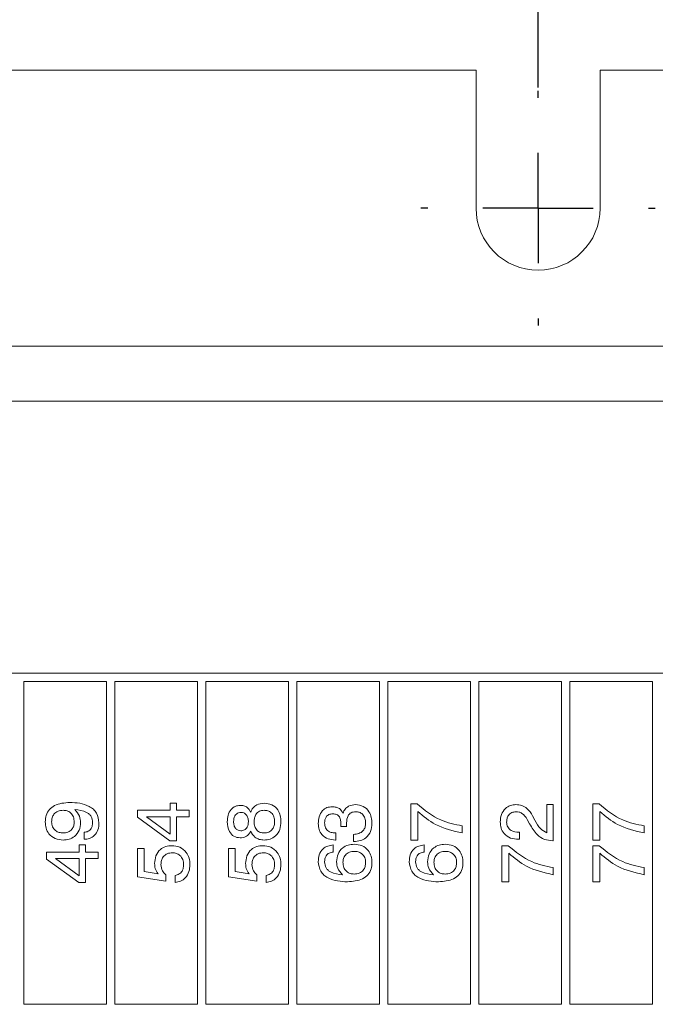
# Model space of a CAD drawing. Header units: millimetres. Extents: x 47 to 120.6, y 37.3 to 135.3.
# Tile 8 of 27: x 60.1 to 71.6, y 83.9 to 101.7. Entities that reach past the tile are written whole.
import ezdxf

# ---------------------------------------------------------------- set-up
doc = ezdxf.new("R2010")
doc.units = ezdxf.units.MM
doc.header["$PDSIZE"] = -1
doc.layers.add('標註文字', color=4, linetype='Continuous')
doc.styles.add('SLDTEXTSTYLE3', font='kaiu.ttf')
doc.dimstyles.new('SLDDIMSTYLE0', dxfattribs={"dimtxt": 2.5, "dimasz": 2.824978, "dimexe": 0, "dimexo": 0.0625, "dimtad": 1, "dimlfac": 2, "dimrnd": 1e-09, "dimzin": 12, "dimdsep": 46, "dimtxsty": 'SLDTEXTSTYLE3', "dimsah": 1, "dimcen": 0.09, "dimadec": 0, "dimazin": 3, "dimtfac": 1, "dimtofl": 0, "dimtmove": 0, "dimatfit": 3, "dimfxl": 0, "dimfrac": 2, "dimtolj": 1, "dimtzin": 12, "dimarcsym": 0})

# ---------------------------------------------------------------- blocks, each defined once
blk = doc.blocks.new('_D_2')
at = {"layer": 'Defpoints', "color": 0, "transparency": 16777216}
for p in [(47.002, 114.841), (47.002, 100.791), (84.502, 99.791)]:
    blk.add_point(p, dxfattribs=at)
at = {"layer": '標註文字', "color": 0, "lineweight": -2, "transparency": 16777216}
for p, q in [((47.002, 100.854), (47.002, 114.841)), ((81.677, 114.841), (49.827, 114.841)), ((84.502, 99.854), (84.502, 114.841))]:
    blk.add_line(p, q, dxfattribs=at)
at = {"layer": '標註文字', "color": 0, "transparency": 16777216}
for points in [[(49.827, 115.312), (49.827, 114.37), (47.002, 114.841)], [(81.677, 115.312), (81.677, 114.37), (84.502, 114.841)]]:
    blk.add_solid(points, dxfattribs=at)
at = {"layer": '標註文字', "color": 0, "lineweight": 9, "transparency": 16777216, "insert": (65.752, 118.132), "char_height": 2.5, "attachment_point": 2, "style": 'SLDTEXTSTYLE3'}
blk.add_mtext('\\A1;75', dxfattribs=at)
blk = doc.blocks.new('_D_4')
at = {"layer": 'Defpoints', "color": 0, "transparency": 16777216}
for p in [(69.502, 108.13), (47.002, 100.791), (69.502, 100.416)]:
    blk.add_point(p, dxfattribs=at)
at = {"layer": '標註文字', "color": 0, "lineweight": -2, "transparency": 16777216}
for p, q in [((47.002, 100.854), (47.002, 108.13)), ((49.827, 108.13), (66.677, 108.13)), ((69.502, 100.479), (69.502, 108.13))]:
    blk.add_line(p, q, dxfattribs=at)
at = {"layer": '標註文字', "color": 0, "transparency": 16777216}
for points in [[(49.827, 108.6), (49.827, 107.659), (47.002, 108.13)], [(66.677, 108.6), (66.677, 107.659), (69.502, 108.13)]]:
    blk.add_solid(points, dxfattribs=at)
at = {"layer": '標註文字', "color": 0, "lineweight": 9, "transparency": 16777216, "insert": (58.252, 111.42), "char_height": 2.5, "attachment_point": 2, "style": 'SLDTEXTSTYLE3'}
blk.add_mtext('\\A1;45', dxfattribs=at)
blk = doc.blocks.new('SW_CENTERMARKSYMBOL_1')
at = {"layer": '標註文字', "color": 0}
for p, q in [((0, 2), (0, 2.125)), ((0, 0), (0, 1)), ((-2, 0), (-2.125, 0)), ((0, 0), (-1, 0)), ((0, 0), (0, -1)), ((0, 0), (1, 0)), ((2, 0), (2.125, 0)), ((0, -2), (0, -2.125))]:
    blk.add_line(p, q, dxfattribs=at)

msp = doc.modelspace()

# ---------------------------------------------------------------- linework, layer by layer
at = {"color": 7, "linetype": 'Continuous', "lineweight": 9}
for p, q in [((48.5018, 100.7915), (68.3768, 100.7915)), ((68.3768, 100.7915), (68.3768, 98.2915)), ((70.6268, 98.2915), (70.6268, 100.7915)), ((70.6268, 100.7915), (83.5018, 100.7915)), ((48.0018, 95.7915), (83.9518, 95.7915)), ((79.9768, 89.8665), (50.9268, 89.8665)), ((60.1768, 89.7165), (60.1768, 83.8665)), ((61.6768, 89.7165), (60.1768, 89.7165)), ((61.6768, 89.7165), (61.6768, 83.8665)), ((61.8268, 89.7165), (61.8268, 83.8665)), ((63.3268, 89.7165), (61.8268, 89.7165)), ((63.3268, 89.7165), (63.3268, 83.8665)), ((64.9768, 89.7165), (63.4768, 89.7165)), ((63.4768, 89.7165), (63.4768, 83.8665)), ((64.9768, 89.7165), (64.9768, 83.8665)), ((65.1268, 89.7165), (65.1268, 83.8665)), ((66.6268, 89.7165), (65.1268, 89.7165)), ((66.6268, 89.7165), (66.6268, 83.8665)), ((68.2768, 89.7165), (66.7768, 89.7165)), ((66.7768, 89.7165), (66.7768, 83.8665)), ((68.2768, 89.7165), (68.2768, 83.8665)), ((68.4268, 89.7165), (68.4268, 83.8665)), ((69.9268, 89.7165), (68.4268, 89.7165)), ((69.9268, 89.7165), (69.9268, 83.8665)), ((71.5768, 89.7165), (70.0768, 89.7165)), ((70.0768, 89.7165), (70.0768, 83.8665)), ((71.5768, 89.7165), (71.5768, 83.8665)), ((62.8307, 87.5094), (62.9461, 87.5094)), ((62.8307, 87.3812), (62.8307, 87.5094)), ((62.9461, 87.5094), (62.9461, 87.3812)), ((67.191, 87.4966), (67.3075, 87.4966)), ((67.191, 86.8428), (67.191, 87.4966)), ((69.6615, 87.4838), (69.7768, 87.4838)), ((69.6615, 86.975), (69.6615, 87.4838)), ((69.7768, 87.4838), (69.7768, 86.83)), ((70.491, 87.4966), (70.6075, 87.4966)), ((70.491, 86.8428), (70.491, 87.4966)), ((62.241, 87.3812), (62.8307, 87.3812)), ((62.241, 87.2542), (62.241, 87.3812)), ((62.8239, 86.83), (62.241, 87.2542)), ((62.8307, 87.2659), (62.4014, 87.2659)), ((62.4014, 87.2659), (62.8307, 86.9503)), ((62.8307, 86.9503), (62.8307, 87.2659)), ((62.9461, 87.3812), (63.1768, 87.3812)), ((62.9461, 87.2659), (62.9461, 86.83)), ((63.1768, 87.2659), (62.9461, 87.2659)), ((63.1768, 87.3812), (63.1768, 87.2659)), ((67.3192, 87.3598), (67.3192, 86.8428)), ((69.4022, 87.2809), (69.4435, 87.2012)), ((70.6192, 87.3598), (70.6192, 86.8428)), ((66.0311, 87.0856), (65.9244, 87.0862)), ((66.0305, 87.0902), (66.0311, 87.0856)), ((68.1268, 87.0992), (68.1268, 86.971)), ((69.3482, 87.1376), (69.3035, 87.2176)), ((71.4268, 87.0992), (71.4268, 86.971)), ((61.2704, 86.8556), (61.2704, 86.9838)), ((65.8358, 86.971), (65.8358, 86.8428)), ((66.1563, 86.8171), (66.1563, 86.9453)), ((69.1502, 86.9838), (69.1615, 86.9838)), ((69.1615, 86.9838), (69.1615, 86.8556)), ((61.1807, 86.753), (61.2961, 86.753)), ((61.1807, 86.6248), (61.1807, 86.753)), ((61.2961, 86.753), (61.2961, 86.6248)), ((62.9461, 86.83), (62.8239, 86.83)), ((65.7845, 86.753), (65.7845, 86.6248)), ((65.8358, 86.8428), (65.829, 86.8428)), ((66.1633, 86.8171), (66.1563, 86.8171)), ((67.3192, 86.8428), (67.191, 86.8428)), ((67.4345, 86.753), (67.4345, 86.6248)), ((68.841, 86.7402), (68.9575, 86.7402)), ((68.841, 86.0864), (68.841, 86.7402)), ((69.1615, 86.8556), (69.1448, 86.8556)), ((69.7768, 86.83), (69.769, 86.83)), ((70.6192, 86.8428), (70.491, 86.8428)), ((70.491, 86.7402), (70.6075, 86.7402)), ((70.491, 86.0864), (70.491, 86.7402)), ((60.591, 86.4978), (60.591, 86.6248)), ((60.591, 86.6248), (61.1807, 86.6248)), ((61.2961, 86.6248), (61.5268, 86.6248)), ((61.5268, 86.6248), (61.5268, 86.5094)), ((62.241, 86.6903), (62.3563, 86.6903)), ((62.241, 86.1775), (62.241, 86.6903)), ((62.3563, 86.6903), (62.3563, 86.2699)), ((63.891, 86.1775), (63.891, 86.6903)), ((63.891, 86.6903), (64.0063, 86.6903)), ((64.0063, 86.6903), (64.0063, 86.2699)), ((68.9692, 86.6034), (68.9692, 86.0864)), ((70.6192, 86.6034), (70.6192, 86.0864)), ((61.1739, 86.0735), (60.591, 86.4978)), ((61.1807, 86.5094), (60.7514, 86.5094)), ((60.7514, 86.5094), (61.1807, 86.1939)), ((61.1807, 86.1939), (61.1807, 86.5094)), ((61.2961, 86.5094), (61.2961, 86.0735)), ((61.5268, 86.5094), (61.2961, 86.5094)), ((69.7768, 86.3428), (69.7768, 86.2146)), ((71.4268, 86.3428), (71.4268, 86.2146)), ((62.749, 86.0992), (62.241, 86.1775)), ((62.3563, 86.2699), (62.6133, 86.231)), ((62.749, 86.2126), (62.749, 86.0992)), ((62.9212, 86.0735), (62.9212, 86.2018)), ((64.399, 86.0992), (63.891, 86.1775)), ((64.0063, 86.2699), (64.2633, 86.231)), ((64.399, 86.2126), (64.399, 86.0992)), ((64.5712, 86.0735), (64.5712, 86.2018)), ((61.2961, 86.0735), (61.1739, 86.0735)), ((68.9692, 86.0864), (68.841, 86.0864)), ((70.6192, 86.0864), (70.491, 86.0864)), ((60.1768, 83.8665), (61.6768, 83.8665)), ((61.8268, 83.8665), (63.3268, 83.8665)), ((63.4768, 83.8665), (64.9768, 83.8665)), ((65.1268, 83.8665), (66.6268, 83.8665)), ((66.7768, 83.8665), (68.2768, 83.8665)), ((68.4268, 83.8665), (69.9268, 83.8665)), ((70.0768, 83.8665), (71.5768, 83.8665))]:
    msp.add_line(p, q, dxfattribs=at)
at = {"color": 8, "linetype": 'Continuous', "lineweight": 9}
msp.add_line((81.15, 94.7915), (48.0018, 94.7915), dxfattribs=at)
at = {"color": 7, "linetype": 'Continuous', "lineweight": 9}
msp.add_arc((69.5018, 98.2915), 1.125, 180, 0, dxfattribs=at)
for points, knots in [([(60.5653, 87.1709), (60.568, 87.2111), (60.5733, 87.2914), (60.6338, 87.3996), (60.7766, 87.5065), (60.9137, 87.5158), (61.0098, 87.5223)], [0, 0, 0, 0, 0.18732211, 0.3740605, 0.56104151, 1, 1, 1, 1]), ([(61.0098, 87.5223), (61.0704, 87.5201), (61.1915, 87.5157), (61.3396, 87.4707), (61.4401, 87.4023), (61.5209, 87.3083), (61.5322, 87.216), (61.5397, 87.1547)], [0, 0, 0, 0, 0.2509135, 0.5011335, 0.62652, 0.7517446, 1, 1, 1, 1]), ([(63.8653, 87.1751), (63.8677, 87.2147), (63.8725, 87.2937), (63.9243, 87.3936), (64.0054, 87.4608), (64.0677, 87.4676), (64.0989, 87.471)], [0, 0, 0, 0, 0.2808793, 0.5606272, 0.7803128, 1, 1, 1, 1]), ([(64.0989, 87.471), (64.1214, 87.4696), (64.1665, 87.4668), (64.2416, 87.4302), (64.2712, 87.3791), (64.2892, 87.348)], [0, 0, 0, 0, 0.2811516, 0.5614844, 1, 1, 1, 1]), ([(64.2892, 87.348), (64.3019, 87.3744), (64.3272, 87.4273), (64.4109, 87.4968), (64.487, 87.5047), (64.5334, 87.5094)], [0, 0, 0, 0, 0.2809187, 0.5611691, 1, 1, 1, 1]), ([(64.5334, 87.5094), (64.5816, 87.5047), (64.6778, 87.4953), (64.7826, 87.4017), (64.8334, 87.288), (64.8376, 87.2128), (64.8397, 87.1751)], [0, 0, 0, 0, 0.2797074, 0.5586105, 0.779038, 1, 1, 1, 1]), ([(65.5153, 87.1397), (65.5175, 87.1819), (65.522, 87.2663), (65.5782, 87.3744), (65.6714, 87.4377), (65.738, 87.4428), (65.7713, 87.4453)], [0, 0, 0, 0, 0.280903, 0.5601602, 0.7797064, 1, 1, 1, 1]), ([(65.7713, 87.4453), (65.7934, 87.4441), (65.8376, 87.4415), (65.9133, 87.4102), (65.9443, 87.3611), (65.9632, 87.3312)], [0, 0, 0, 0, 0.2814183, 0.5622336, 1, 1, 1, 1]), ([(65.9632, 87.3312), (65.9747, 87.3564), (65.9976, 87.4069), (66.0771, 87.4721), (66.1488, 87.4794), (66.1926, 87.4838)], [0, 0, 0, 0, 0.2808991, 0.5611056, 1, 1, 1, 1]), ([(66.1926, 87.4838), (66.2409, 87.4784), (66.3375, 87.4676), (66.4373, 87.3676), (66.4837, 87.2524), (66.4877, 87.1771), (66.4897, 87.1395)], [0, 0, 0, 0, 0.2793607, 0.558332, 0.7789141, 1, 1, 1, 1]), ([(67.3075, 87.4966), (67.4436, 87.3861), (67.6867, 87.1886), (67.9923, 87.1265), (68.1268, 87.0992)], [0, 0, 0, 0, 0.5595515, 1, 1, 1, 1]), ([(68.8153, 87.1717), (68.8186, 87.2164), (68.8252, 87.3055), (68.8958, 87.4129), (68.9952, 87.4754), (69.0653, 87.481), (69.1004, 87.4838)], [0, 0, 0, 0, 0.2804405, 0.5596806, 0.7795919, 1, 1, 1, 1]), ([(69.1004, 87.4838), (69.1364, 87.4809), (69.2083, 87.4752), (69.323, 87.4084), (69.3722, 87.3293), (69.4022, 87.2809)], [0, 0, 0, 0, 0.2802912, 0.560216, 1, 1, 1, 1]), ([(70.6075, 87.4966), (70.7436, 87.3861), (70.9867, 87.1886), (71.2923, 87.1265), (71.4268, 87.0992)], [0, 0, 0, 0, 0.5595515, 1, 1, 1, 1]), ([(60.8882, 87.3816), (60.8571, 87.3791), (60.7949, 87.374), (60.7226, 87.3196), (60.6853, 87.2473), (60.6822, 87.1985), (60.6807, 87.1741)], [0, 0, 0, 0, 0.2801627, 0.5590906, 0.7792757, 1, 1, 1, 1]), ([(61.091, 87.1685), (61.0887, 87.1997), (61.0843, 87.2621), (61.0335, 87.3371), (60.9617, 87.3769), (60.9128, 87.3801), (60.8882, 87.3816)], [0, 0, 0, 0, 0.2804705, 0.5593282, 0.7792928, 1, 1, 1, 1]), ([(61.0992, 87.3941), (61.1341, 87.3564), (61.1967, 87.2889), (61.2034, 87.1979), (61.2063, 87.1577)], [0, 0, 0, 0, 0.5582752, 1, 1, 1, 1]), ([(61.4243, 87.1613), (61.4199, 87.1991), (61.4132, 87.256), (61.3638, 87.3142), (61.2702, 87.3769), (61.1751, 87.3864), (61.0992, 87.3941)], [0, 0, 0, 0, 0.2488654, 0.3743622, 0.5000119, 1, 1, 1, 1]), ([(64.1131, 87.3428), (64.0981, 87.3417), (64.068, 87.3395), (64.0281, 87.316), (63.9874, 87.2634), (63.9834, 87.2121), (63.9807, 87.1761)], [0, 0, 0, 0, 0.1872321, 0.3740206, 0.5611578, 1, 1, 1, 1]), ([(64.2499, 87.1761), (64.2485, 87.1988), (64.2457, 87.2441), (64.2146, 87.301), (64.1668, 87.3377), (64.131, 87.3411), (64.1131, 87.3428)], [0, 0, 0, 0, 0.2807915, 0.5603116, 0.779949, 1, 1, 1, 1]), ([(64.532, 87.3812), (64.5029, 87.3782), (64.4447, 87.3722), (64.3837, 87.3128), (64.3559, 87.2433), (64.3536, 87.198), (64.3525, 87.1753)], [0, 0, 0, 0, 0.2795459, 0.5582759, 0.7788187, 1, 1, 1, 1]), ([(64.7243, 87.1753), (64.7223, 87.2052), (64.7182, 87.2649), (64.6706, 87.3373), (64.6023, 87.3764), (64.5555, 87.3796), (64.532, 87.3812)], [0, 0, 0, 0, 0.280468, 0.5595619, 0.7794643, 1, 1, 1, 1]), ([(65.7791, 87.3171), (65.7553, 87.3152), (65.7077, 87.3114), (65.6552, 87.2651), (65.6334, 87.2075), (65.6316, 87.1704), (65.6307, 87.1519)], [0, 0, 0, 0, 0.2799727, 0.5582824, 0.7787932, 1, 1, 1, 1]), ([(65.9256, 87.1262), (65.9249, 87.1493), (65.9235, 87.1953), (65.9074, 87.2525), (65.8778, 87.2887), (65.8375, 87.3131), (65.8025, 87.3155), (65.7791, 87.3171)], [0, 0, 0, 0, 0.2507958, 0.5005317, 0.6255696, 0.7505786, 1, 1, 1, 1]), ([(66.1918, 87.3556), (66.164, 87.3526), (66.1086, 87.3467), (66.0367, 87.2694), (66.0314, 87.198), (66.0281, 87.1543)], [0, 0, 0, 0, 0.2802531, 0.5596856, 1, 1, 1, 1]), ([(66.3743, 87.1521), (66.3724, 87.1811), (66.3688, 87.2389), (66.3254, 87.3106), (66.2601, 87.3507), (66.2146, 87.354), (66.1918, 87.3556)], [0, 0, 0, 0, 0.2806558, 0.559744, 0.7795108, 1, 1, 1, 1]), ([(68.1268, 86.971), (67.9588, 87.0089), (67.6583, 87.0766), (67.4229, 87.2732), (67.3192, 87.3598)], [0, 0, 0, 0, 0.55931309, 1, 1, 1, 1]), ([(69.0994, 87.3556), (69.0726, 87.3528), (69.0192, 87.3474), (68.9619, 87.2945), (68.9341, 87.2313), (68.9318, 87.1896), (68.9307, 87.1687)], [0, 0, 0, 0, 0.2796101, 0.558548, 0.779048, 1, 1, 1, 1]), ([(69.3035, 87.2176), (69.2761, 87.2589), (69.2379, 87.3165), (69.1566, 87.3518), (69.1184, 87.3543), (69.0994, 87.3556)], [0, 0, 0, 0, 0.5581266, 0.7790134, 1, 1, 1, 1]), ([(71.4268, 86.971), (71.2588, 87.0089), (70.9583, 87.0766), (70.7229, 87.2732), (70.6192, 87.3598)], [0, 0, 0, 0, 0.5593131, 1, 1, 1, 1]), ([(60.8882, 86.8428), (60.8395, 86.8473), (60.7423, 86.8563), (60.6316, 86.9441), (60.573, 87.0565), (60.5679, 87.1327), (60.5653, 87.1709)], [0, 0, 0, 0, 0.2799499, 0.5590677, 0.7792407, 1, 1, 1, 1]), ([(60.6807, 87.1741), (60.6835, 87.1432), (60.689, 87.0816), (60.7452, 87.0117), (60.817, 86.9756), (60.8653, 86.9725), (60.8894, 86.971)], [0, 0, 0, 0, 0.279985, 0.5589709, 0.7792341, 1, 1, 1, 1]), ([(61.2063, 87.1577), (61.202, 87.1103), (61.1934, 87.0158), (61.1086, 86.9078), (60.9994, 86.8503), (60.9253, 86.8453), (60.8882, 86.8428)], [0, 0, 0, 0, 0.2799489, 0.5591246, 0.7793094, 1, 1, 1, 1]), ([(60.8894, 86.971), (60.9193, 86.9734), (60.979, 86.9782), (61.049, 87.0295), (61.0861, 87.0982), (61.0893, 87.1451), (61.091, 87.1685)], [0, 0, 0, 0, 0.28027323, 0.5592722, 0.77930041, 1, 1, 1, 1]), ([(61.2704, 86.9838), (61.2953, 86.9868), (61.345, 86.9929), (61.3974, 87.0434), (61.4213, 87.103), (61.4233, 87.1418), (61.4243, 87.1613)], [0, 0, 0, 0, 0.27974709, 0.55851191, 0.77894999, 1, 1, 1, 1]), ([(61.5397, 87.1547), (61.5368, 87.1121), (61.531, 87.0272), (61.4659, 86.923), (61.3707, 86.8636), (61.3039, 86.8583), (61.2704, 86.8556)], [0, 0, 0, 0, 0.2805769, 0.5597012, 0.7795746, 1, 1, 1, 1]), ([(64.0989, 86.8812), (64.0594, 86.8869), (63.9803, 86.8982), (63.8815, 87.0116), (63.8715, 87.1131), (63.8653, 87.1751)], [0, 0, 0, 0, 0.27963984, 0.55996485, 1, 1, 1, 1]), ([(63.9807, 87.1761), (63.9819, 87.1536), (63.9844, 87.1088), (64.012, 87.0506), (64.0598, 87.014), (64.0953, 87.011), (64.1131, 87.0094)], [0, 0, 0, 0, 0.281051, 0.5604991, 0.7799093, 1, 1, 1, 1]), ([(64.1131, 87.0094), (64.1359, 87.0124), (64.1814, 87.0183), (64.2401, 87.0818), (64.2462, 87.1404), (64.2499, 87.1761)], [0, 0, 0, 0, 0.2800245, 0.5603037, 1, 1, 1, 1]), ([(64.3525, 87.1753), (64.3543, 87.1465), (64.3578, 87.089), (64.3995, 87.017), (64.464, 86.976), (64.5093, 86.9727), (64.532, 86.971)], [0, 0, 0, 0, 0.280768, 0.5598348, 0.7795757, 1, 1, 1, 1]), ([(64.532, 86.971), (64.5619, 86.9735), (64.6216, 86.9786), (64.6883, 87.0347), (64.7204, 87.1053), (64.723, 87.1519), (64.7243, 87.1753)], [0, 0, 0, 0, 0.2799955, 0.5586959, 0.7789978, 1, 1, 1, 1]), ([(64.8397, 87.1751), (64.8363, 87.1272), (64.8296, 87.0317), (64.754, 86.9159), (64.6461, 86.8511), (64.571, 86.8455), (64.5334, 86.8428)], [0, 0, 0, 0, 0.2804857, 0.5595739, 0.7794793, 1, 1, 1, 1]), ([(65.829, 86.8428), (65.7832, 86.8462), (65.6919, 86.8531), (65.5826, 86.9277), (65.5229, 87.032), (65.5178, 87.1037), (65.5153, 87.1397)], [0, 0, 0, 0, 0.2803906, 0.559399, 0.7793652, 1, 1, 1, 1]), ([(65.6307, 87.1519), (65.6329, 87.1223), (65.6372, 87.0635), (65.6951, 86.9985), (65.7671, 86.974), (65.8129, 86.972), (65.8358, 86.971)], [0, 0, 0, 0, 0.2802242, 0.5580012, 0.7786172, 1, 1, 1, 1]), ([(65.9244, 87.0862), (65.9248, 87.0936), (65.9255, 87.107), (65.9255, 87.1204), (65.9256, 87.1262)], [0, 0, 0, 0, 0.5599977, 1, 1, 1, 1]), ([(66.0281, 87.1543), (66.0284, 87.1423), (66.0289, 87.1209), (66.03, 87.0996), (66.0305, 87.0902)], [0, 0, 0, 0, 0.5599861, 1, 1, 1, 1]), ([(66.1563, 86.9453), (66.1881, 86.9481), (66.2515, 86.9535), (66.3297, 87.003), (66.3696, 87.0771), (66.3727, 87.127), (66.3743, 87.1521)], [0, 0, 0, 0, 0.2806915, 0.5594019, 0.7792757, 1, 1, 1, 1]), ([(66.4897, 87.1395), (66.4855, 87.0908), (66.4772, 86.9936), (66.3907, 86.8819), (66.2776, 86.8243), (66.2015, 86.8195), (66.1633, 86.8171)], [0, 0, 0, 0, 0.280115, 0.5590167, 0.7791969, 1, 1, 1, 1]), ([(69.1448, 86.8556), (69.0963, 86.8591), (68.9996, 86.8661), (68.884, 86.9463), (68.8229, 87.0577), (68.8178, 87.1337), (68.8153, 87.1717)], [0, 0, 0, 0, 0.2804511, 0.5593623, 0.779308, 1, 1, 1, 1]), ([(68.9307, 87.1687), (68.9339, 87.1381), (68.9404, 87.0771), (69.0231, 86.9953), (69.102, 86.9882), (69.1502, 86.9838)], [0, 0, 0, 0, 0.280567, 0.5602644, 1, 1, 1, 1]), ([(69.769, 86.83), (69.717, 86.8339), (69.613, 86.8418), (69.4553, 86.9511), (69.3889, 87.0668), (69.3482, 87.1376)], [0, 0, 0, 0, 0.2799963, 0.5591981, 1, 1, 1, 1]), ([(69.4435, 87.2012), (69.4719, 87.146), (69.5223, 87.0481), (69.6191, 86.9972), (69.6615, 86.975)], [0, 0, 0, 0, 0.5626058, 1, 1, 1, 1]), ([(64.2892, 87.0058), (64.2788, 86.9856), (64.2582, 86.9453), (64.1939, 86.891), (64.1349, 86.885), (64.0989, 86.8812)], [0, 0, 0, 0, 0.2810368, 0.5613539, 1, 1, 1, 1]), ([(64.5334, 86.8428), (64.5041, 86.8447), (64.4455, 86.8487), (64.3478, 86.8968), (64.3114, 86.9645), (64.2892, 87.0058)], [0, 0, 0, 0, 0.2812912, 0.561761, 1, 1, 1, 1]), ([(62.5486, 86.4153), (62.5524, 86.4629), (62.5598, 86.5578), (62.6393, 86.6699), (62.7471, 86.7322), (62.8216, 86.7375), (62.8589, 86.7402)], [0, 0, 0, 0, 0.2803281, 0.559443, 0.7794421, 1, 1, 1, 1]), ([(62.8589, 86.7402), (62.9093, 86.7354), (63.0098, 86.7258), (63.1225, 86.6331), (63.182, 86.5166), (63.1871, 86.4379), (63.1897, 86.3985)], [0, 0, 0, 0, 0.2798531, 0.5589856, 0.7792398, 1, 1, 1, 1]), ([(64.1986, 86.4153), (64.2024, 86.4629), (64.2098, 86.5578), (64.2893, 86.6699), (64.3971, 86.7322), (64.4716, 86.7375), (64.5089, 86.7402)], [0, 0, 0, 0, 0.2803281, 0.559443, 0.7794421, 1, 1, 1, 1]), ([(64.5089, 86.7402), (64.5593, 86.7354), (64.6598, 86.7258), (64.7725, 86.6331), (64.832, 86.5166), (64.8371, 86.4379), (64.8397, 86.3985)], [0, 0, 0, 0, 0.2798531, 0.5589856, 0.7792398, 1, 1, 1, 1]), ([(65.5153, 86.4505), (65.518, 86.4932), (65.5233, 86.5782), (65.5888, 86.683), (65.685, 86.74), (65.7513, 86.7487), (65.7845, 86.753)], [0, 0, 0, 0, 0.2805095, 0.5593885, 0.7793586, 1, 1, 1, 1]), ([(65.8486, 86.4495), (65.8529, 86.4971), (65.8614, 86.5919), (65.9464, 86.7002), (66.0556, 86.7585), (66.1299, 86.7634), (66.1672, 86.7659)], [0, 0, 0, 0, 0.2799912, 0.5591453, 0.7792912, 1, 1, 1, 1]), ([(66.1672, 86.7659), (66.2159, 86.7613), (66.3133, 86.7523), (66.4231, 86.6634), (66.482, 86.5512), (66.4871, 86.4749), (66.4897, 86.4367)], [0, 0, 0, 0, 0.2799029, 0.5591026, 0.7792861, 1, 1, 1, 1]), ([(67.1653, 86.4505), (67.168, 86.4932), (67.1733, 86.5782), (67.2388, 86.683), (67.335, 86.74), (67.4013, 86.7487), (67.4345, 86.753)], [0, 0, 0, 0, 0.2805095, 0.5593885, 0.7793586, 1, 1, 1, 1]), ([(67.4986, 86.4495), (67.5029, 86.4971), (67.5114, 86.5919), (67.5964, 86.7002), (67.7056, 86.7585), (67.7799, 86.7634), (67.8172, 86.7659)], [0, 0, 0, 0, 0.2799912, 0.5591453, 0.7792912, 1, 1, 1, 1]), ([(67.8172, 86.7659), (67.8659, 86.7613), (67.9633, 86.7523), (68.0731, 86.6634), (68.132, 86.5512), (68.1371, 86.4749), (68.1397, 86.4367)], [0, 0, 0, 0, 0.2799029, 0.5591026, 0.7792861, 1, 1, 1, 1]), ([(68.9575, 86.7402), (69.0936, 86.6297), (69.3367, 86.4322), (69.6423, 86.3701), (69.7768, 86.3428)], [0, 0, 0, 0, 0.5595515, 1, 1, 1, 1]), ([(70.6075, 86.7402), (70.7436, 86.6297), (70.9867, 86.4322), (71.2923, 86.3701), (71.4268, 86.3428)], [0, 0, 0, 0, 0.5595515, 1, 1, 1, 1]), ([(62.8696, 86.612), (62.8379, 86.6093), (62.7746, 86.6038), (62.703, 86.5455), (62.6684, 86.4709), (62.6655, 86.4214), (62.664, 86.3967)], [0, 0, 0, 0, 0.2800468, 0.5588924, 0.7791575, 1, 1, 1, 1]), ([(63.0743, 86.3953), (63.0718, 86.4268), (63.067, 86.4898), (63.0146, 86.5641), (62.9437, 86.6065), (62.8943, 86.6102), (62.8696, 86.612)], [0, 0, 0, 0, 0.2802804, 0.5595279, 0.7794727, 1, 1, 1, 1]), ([(64.5196, 86.612), (64.4879, 86.6093), (64.4246, 86.6038), (64.353, 86.5455), (64.3184, 86.4709), (64.3155, 86.4214), (64.314, 86.3967)], [0, 0, 0, 0, 0.2800468, 0.5588924, 0.7791575, 1, 1, 1, 1]), ([(64.7243, 86.3953), (64.7218, 86.4268), (64.717, 86.4898), (64.6646, 86.5641), (64.5937, 86.6065), (64.5443, 86.6102), (64.5196, 86.612)], [0, 0, 0, 0, 0.2802804, 0.5595279, 0.7794727, 1, 1, 1, 1]), ([(65.7845, 86.6248), (65.76, 86.6208), (65.7112, 86.6129), (65.6571, 86.5651), (65.6334, 86.5053), (65.6316, 86.4667), (65.6307, 86.4473)], [0, 0, 0, 0, 0.2802594, 0.5587919, 0.7790854, 1, 1, 1, 1]), ([(66.1666, 86.6376), (66.1365, 86.6352), (66.0766, 86.6304), (66.0068, 86.5786), (65.969, 86.51), (65.9657, 86.463), (65.964, 86.4395)], [0, 0, 0, 0, 0.28026939, 0.55927611, 0.7793435, 1, 1, 1, 1]), ([(66.3743, 86.4353), (66.3715, 86.4661), (66.3659, 86.5274), (66.3097, 86.5965), (66.2387, 86.6331), (66.1906, 86.6361), (66.1666, 86.6376)], [0, 0, 0, 0, 0.279951, 0.5590384, 0.7792391, 1, 1, 1, 1]), ([(67.4345, 86.6248), (67.41, 86.6208), (67.3612, 86.6129), (67.3071, 86.5651), (67.2834, 86.5053), (67.2816, 86.4667), (67.2807, 86.4473)], [0, 0, 0, 0, 0.2802594, 0.5587919, 0.7790854, 1, 1, 1, 1]), ([(67.8166, 86.6376), (67.7865, 86.6352), (67.7266, 86.6304), (67.6568, 86.5786), (67.619, 86.51), (67.6157, 86.463), (67.614, 86.4395)], [0, 0, 0, 0, 0.2802694, 0.5592761, 0.7793435, 1, 1, 1, 1]), ([(68.0243, 86.4353), (68.0215, 86.4661), (68.0159, 86.5274), (67.9597, 86.5965), (67.8887, 86.6331), (67.8406, 86.6361), (67.8166, 86.6376)], [0, 0, 0, 0, 0.27995101, 0.55903838, 0.77923907, 1, 1, 1, 1]), ([(69.7768, 86.2146), (69.6088, 86.2525), (69.3083, 86.3202), (69.0729, 86.5168), (68.9692, 86.6034)], [0, 0, 0, 0, 0.5593131, 1, 1, 1, 1]), ([(71.4268, 86.2146), (71.2588, 86.2525), (70.9583, 86.3202), (70.7229, 86.5168), (70.6192, 86.6034)], [0, 0, 0, 0, 0.5593131, 1, 1, 1, 1]), ([(62.6133, 86.231), (62.5921, 86.2623), (62.554, 86.3183), (62.5503, 86.3856), (62.5486, 86.4153)], [0, 0, 0, 0, 0.5587675, 1, 1, 1, 1]), ([(62.664, 86.3967), (62.6685, 86.3567), (62.6766, 86.2853), (62.7268, 86.2348), (62.749, 86.2126)], [0, 0, 0, 0, 0.5591829, 1, 1, 1, 1]), ([(63.1897, 86.3985), (63.1865, 86.3547), (63.1802, 86.2673), (63.115, 86.1603), (63.0232, 86.0914), (62.9552, 86.0795), (62.9212, 86.0735)], [0, 0, 0, 0, 0.28033783, 0.55978396, 0.7797246, 1, 1, 1, 1]), ([(62.9212, 86.2018), (62.946, 86.2082), (62.9954, 86.2211), (63.0461, 86.2745), (63.0708, 86.3355), (63.0731, 86.3753), (63.0743, 86.3953)], [0, 0, 0, 0, 0.2796828, 0.5589423, 0.7792775, 1, 1, 1, 1]), ([(64.2633, 86.231), (64.2421, 86.2623), (64.204, 86.3183), (64.2003, 86.3856), (64.1986, 86.4153)], [0, 0, 0, 0, 0.5587675, 1, 1, 1, 1]), ([(64.314, 86.3967), (64.3185, 86.3567), (64.3266, 86.2853), (64.3768, 86.2348), (64.399, 86.2126)], [0, 0, 0, 0, 0.5591829, 1, 1, 1, 1]), ([(64.8397, 86.3985), (64.8365, 86.3547), (64.8302, 86.2673), (64.765, 86.1603), (64.6732, 86.0914), (64.6052, 86.0795), (64.5712, 86.0735)], [0, 0, 0, 0, 0.2803378, 0.559784, 0.7797246, 1, 1, 1, 1]), ([(64.5712, 86.2018), (64.596, 86.2082), (64.6454, 86.2211), (64.6961, 86.2745), (64.7208, 86.3355), (64.7231, 86.3753), (64.7243, 86.3953)], [0, 0, 0, 0, 0.2796828, 0.5589423, 0.7792775, 1, 1, 1, 1]), ([(66.0452, 86.0864), (65.9848, 86.0886), (65.8644, 86.093), (65.717, 86.1378), (65.6168, 86.2054), (65.5351, 86.2977), (65.5232, 86.3895), (65.5153, 86.4505)], [0, 0, 0, 0, 0.2509316, 0.5012316, 0.6266319, 0.7518729, 1, 1, 1, 1]), ([(65.6307, 86.4473), (65.6351, 86.4094), (65.6417, 86.3524), (65.6915, 86.2944), (65.7851, 86.2315), (65.8803, 86.2221), (65.9564, 86.2146)], [0, 0, 0, 0, 0.2489413, 0.3744101, 0.5000296, 1, 1, 1, 1]), ([(65.9564, 86.2146), (65.9214, 86.2519), (65.8586, 86.3188), (65.8517, 86.4095), (65.8486, 86.4495)], [0, 0, 0, 0, 0.5584155, 1, 1, 1, 1]), ([(65.964, 86.4395), (65.9662, 86.4082), (65.9706, 86.3457), (66.0216, 86.2703), (66.0941, 86.2312), (66.1432, 86.228), (66.1678, 86.2264)], [0, 0, 0, 0, 0.2805061, 0.5592555, 0.7792755, 1, 1, 1, 1]), ([(66.4897, 86.4367), (66.487, 86.3966), (66.4815, 86.3164), (66.421, 86.2084), (66.278, 86.1022), (66.1411, 86.0929), (66.0452, 86.0864)], [0, 0, 0, 0, 0.187308, 0.3739974, 0.5609717, 1, 1, 1, 1]), ([(66.1678, 86.2264), (66.199, 86.229), (66.2612, 86.2342), (66.3328, 86.2897), (66.3697, 86.3621), (66.3727, 86.4109), (66.3743, 86.4353)], [0, 0, 0, 0, 0.2801461, 0.5590178, 0.7792268, 1, 1, 1, 1]), ([(67.6952, 86.0864), (67.6348, 86.0886), (67.5144, 86.093), (67.367, 86.1378), (67.2668, 86.2054), (67.1851, 86.2977), (67.1732, 86.3895), (67.1653, 86.4505)], [0, 0, 0, 0, 0.2509316, 0.5012316, 0.6266319, 0.7518729, 1, 1, 1, 1]), ([(67.2807, 86.4473), (67.2851, 86.4094), (67.2917, 86.3524), (67.3415, 86.2944), (67.4351, 86.2315), (67.5303, 86.2221), (67.6064, 86.2146)], [0, 0, 0, 0, 0.2489413, 0.3744101, 0.5000296, 1, 1, 1, 1]), ([(67.6064, 86.2146), (67.5714, 86.2519), (67.5086, 86.3188), (67.5017, 86.4095), (67.4986, 86.4495)], [0, 0, 0, 0, 0.5584155, 1, 1, 1, 1]), ([(67.614, 86.4395), (67.6162, 86.4082), (67.6206, 86.3457), (67.6716, 86.2703), (67.7441, 86.2312), (67.7932, 86.228), (67.8178, 86.2264)], [0, 0, 0, 0, 0.2805061, 0.5592555, 0.7792755, 1, 1, 1, 1]), ([(68.1397, 86.4367), (68.137, 86.3966), (68.1315, 86.3164), (68.071, 86.2084), (67.928, 86.1022), (67.7911, 86.0929), (67.6952, 86.0864)], [0, 0, 0, 0, 0.187308, 0.3739974, 0.5609717, 1, 1, 1, 1]), ([(67.8178, 86.2264), (67.849, 86.229), (67.9112, 86.2342), (67.9828, 86.2897), (68.0197, 86.3621), (68.0227, 86.4109), (68.0243, 86.4353)], [0, 0, 0, 0, 0.2801461, 0.5590178, 0.7792268, 1, 1, 1, 1])]:
    msp.add_open_spline(points, degree=3, knots=knots, dxfattribs=at)

# ---------------------------------------------------------------- block references
at = {"layer": '標註文字', "lineweight": 9, "rotation": 90}
msp.add_blockref('SW_CENTERMARKSYMBOL_1', (69.5018, 98.2915), dxfattribs=at)

# ---------------------------------------------------------------- dimensions: what is measured, and where the dimension line sits
at = {"layer": '標註文字', "lineweight": 9}
for base, p1, p2, picture, middle in [((47.0018, 114.8412), (84.5018, 99.7915), (47.0018, 100.7915), '_D_2', (65.7518, 114.8412)), ((69.5018, 108.1296), (47.0018, 100.7915), (69.5018, 100.4165), '_D_4', (58.2518, 108.1296))]:
    dim = msp.add_linear_dim(base=base, p1=p1, p2=p2, angle=180, dimstyle='SLDDIMSTYLE0', dxfattribs=at)
    dim.commit()
    dim.dimension.update_dxf_attribs({"geometry": picture, "text_midpoint": middle, "dimtype": 160})

doc.saveas('drawing.dxf')
